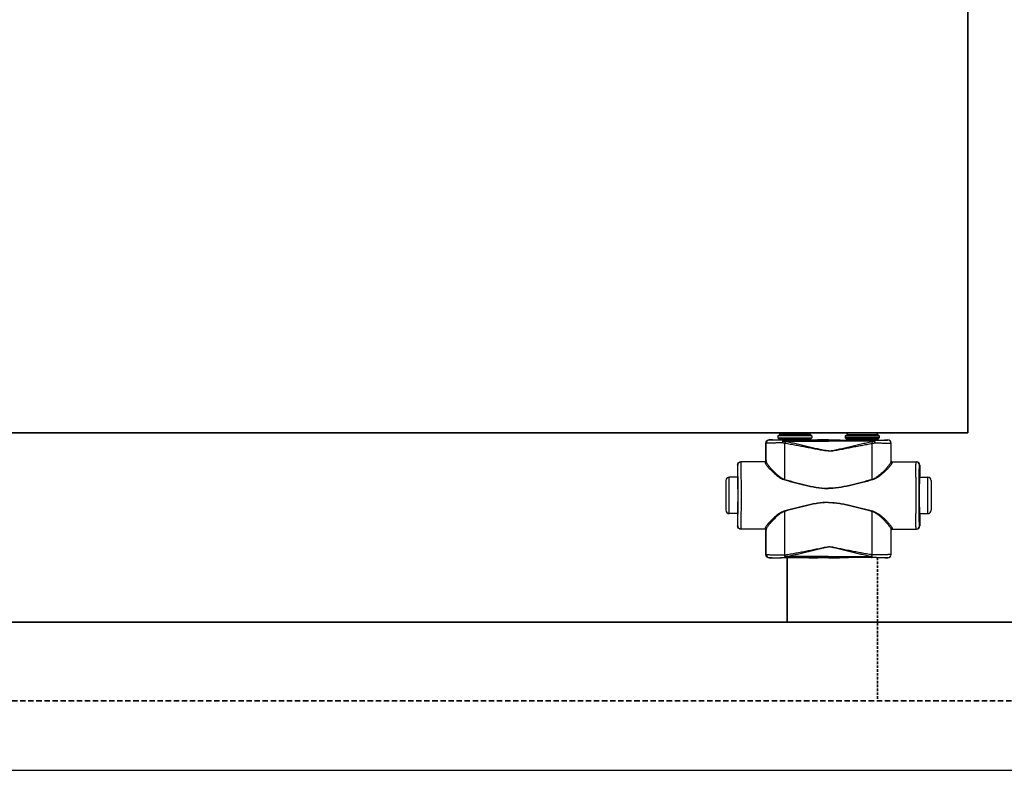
# Model space of a CAD drawing. Header units: millimetres. Extents: x 14365 to 105143, y -126377 to -22383.
# Tile 178 of 191: x 80740 to 81471, y -126377 to -125820. Entities that reach past the tile are written whole.
import ezdxf

# ---------------------------------------------------------------- set-up
doc = ezdxf.new("R2010")
doc.units = ezdxf.units.MM
doc.linetypes.add('VERDECKT', pattern=[9.525, 6.35, -3.175])
doc.linetypes.add('ČÁRKOVANÁ', pattern=[0.75, 0.5, -0.25])
for name, color, linetype, lineweight in [('UT_POTRUBI - PŘÍVOD', 1, 'Continuous', 35), ('UT_POTRUBI - ZPÁTEČKA', 5, 'ČÁRKOVANÁ', 35), ('UT_SCHÉMA_PŘÍVOD', 10, 'Continuous', 35), ('UT_SCHÉMA_ZPÁTEČKA', 172, 'VERDECKT', 35), ('UT_ZAŘÍZENÍ - OT', 3, 'Continuous', 35)]:
    doc.layers.add(name, color=color, linetype=linetype, lineweight=lineweight)

msp = doc.modelspace()

# ---------------------------------------------------------------- linework, layer by layer
at = {"color": 0, "linetype": 'Continuous'}
for p, q in [((81302.85, -126128.53), (81302.55, -126128.83)), ((81327.45, -126128.53), (81302.85, -126128.53)), ((81326.65, -126127.73), (81303.65, -126127.73)), ((81303.65, -126127.73), (81303.65, -126128.43)), ((81326.65, -126128.43), (81303.65, -126128.43)), ((81325.55, -126126.63), (81304.75, -126126.63)), ((81326.65, -126127.73), (81326.65, -126128.43)), ((81327.45, -126128.53), (81327.75, -126128.83)), ((81352.85, -126128.53), (81352.55, -126128.83)), ((81352.85, -126128.53), (81377.45, -126128.53)), ((81353.65, -126127.73), (81353.65, -126128.43)), ((81353.65, -126127.73), (81376.65, -126127.73)), ((81353.65, -126128.43), (81376.65, -126128.43)), ((81354.75, -126126.63), (81375.55, -126126.63)), ((81376.65, -126127.73), (81376.65, -126128.43)), ((81377.45, -126128.53), (81377.75, -126128.83)), ((81293.77, -126134.36), (81293.65, -126134.23)), ((81293.65, -126147.23), (81293.65, -126134.23)), ((81296.27, -126131.86), (81296.15, -126131.73)), ((81297.8, -126131.73), (81296.15, -126131.73)), ((81298.15, -126131.84), (81297.8, -126131.73)), ((81327.75, -126128.83), (81302.55, -126128.83)), ((81302.55, -126128.83), (81302.55, -126130.23)), ((81302.55, -126130.23), (81303.51, -126131.19)), ((81302.55, -126130.23), (81327.75, -126130.23)), ((81303.51, -126131.19), (81326.8, -126131.19)), ((81303.65, -126131.54), (81326.65, -126131.54)), ((81303.65, -126131.54), (81303.65, -126131.9)), ((81311.3, -126131.92), (81306.45, -126131.92)), ((81306.45, -126132.62), (81306.45, -126131.92)), ((81306.45, -126132.62), (81340.15, -126132.62)), ((81340.15, -126131.92), (81319.01, -126131.92)), ((81326.65, -126131.54), (81326.65, -126131.9)), ((81327.75, -126130.23), (81326.8, -126131.19)), ((81327.75, -126128.83), (81327.75, -126130.23)), ((81333.9, -126131.73), (81332.15, -126131.84)), ((81340.15, -126131.73), (81333.9, -126131.73)), ((81340.15, -126131.73), (81346.4, -126131.73)), ((81340.15, -126131.92), (81361.3, -126131.92)), ((81373.85, -126132.62), (81340.15, -126132.62)), ((81346.4, -126131.73), (81348.15, -126131.84)), ((81352.55, -126128.83), (81377.75, -126128.83)), ((81352.55, -126128.83), (81352.55, -126130.23)), ((81377.75, -126130.23), (81352.55, -126130.23)), ((81352.55, -126130.23), (81353.51, -126131.19)), ((81376.8, -126131.19), (81353.51, -126131.19)), ((81376.65, -126131.54), (81353.65, -126131.54)), ((81353.65, -126131.54), (81353.65, -126131.9)), ((81369.01, -126131.92), (81373.85, -126131.92)), ((81373.85, -126132.62), (81373.85, -126131.92)), ((81376.65, -126131.54), (81376.65, -126131.9)), ((81377.75, -126130.23), (81376.8, -126131.19)), ((81377.75, -126128.83), (81377.75, -126130.23)), ((81382.15, -126131.84), (81382.5, -126131.73)), ((81382.5, -126131.73), (81384.15, -126131.73)), ((81384.03, -126131.86), (81384.15, -126131.73)), ((81386.53, -126134.36), (81386.65, -126134.23)), ((81386.65, -126147.23), (81386.65, -126134.23)), ((81292.96, -126148.03), (81274.95, -126148.03)), ((81293.65, -126147.23), (81293.76, -126147.23)), ((81386.65, -126147.23), (81386.55, -126147.23)), ((81387.35, -126148.03), (81405.35, -126148.03)), ((81272.66, -126150.53), (81272.45, -126150.53)), ((81272.45, -126150.53), (81272.45, -126158.68)), ((81407.64, -126150.53), (81407.85, -126150.53)), ((81407.85, -126150.53), (81407.85, -126158.68)), ((81263.95, -126162.03), (81263.95, -126184.03)), ((81272.7, -126159.53), (81266.45, -126159.53)), ((81266.45, -126186.53), (81266.45, -126159.53)), ((81272.45, -126158.68), (81272.66, -126159.03)), ((81272.85, -126159.05), (81272.85, -126159.03)), ((81407.46, -126159.05), (81407.46, -126159.03)), ((81407.6, -126159.53), (81413.85, -126159.53)), ((81407.85, -126158.68), (81407.64, -126159.03)), ((81413.85, -126186.53), (81413.85, -126159.53)), ((81416.35, -126162.03), (81416.35, -126184.03)), ((81272.7, -126186.53), (81266.45, -126186.53)), ((81272.66, -126187.03), (81272.45, -126187.38)), ((81272.85, -126187.03), (81272.85, -126187.02)), ((81407.46, -126187.03), (81407.46, -126187.02)), ((81407.6, -126186.53), (81413.85, -126186.53)), ((81407.64, -126187.03), (81407.85, -126187.38)), ((81272.45, -126187.38), (81272.45, -126195.53)), ((81407.85, -126187.38), (81407.85, -126195.53)), ((81272.45, -126195.53), (81272.66, -126195.53)), ((81292.96, -126198.03), (81274.95, -126198.03)), ((81293.76, -126198.83), (81293.65, -126198.83)), ((81293.65, -126216.93), (81293.65, -126198.83)), ((81386.55, -126198.83), (81386.65, -126198.83)), ((81386.65, -126216.93), (81386.65, -126198.83)), ((81387.35, -126198.03), (81405.35, -126198.03)), ((81407.85, -126195.53), (81407.64, -126195.53)), ((81293.65, -126216.93), (81293.77, -126216.82)), ((81296.15, -126219.43), (81296.27, -126219.32)), ((81297.8, -126219.43), (81296.15, -126219.43)), ((81298.15, -126219.33), (81297.8, -126219.43)), ((81307.69, -126217.19), (81307.87, -126217.19)), ((81308.02, -126219.24), (81308.2, -126219.24)), ((81340.15, -126218.5), (81308.2, -126218.5)), ((81308.2, -126219.24), (81308.2, -126218.5)), ((81308.2, -126219.24), (81309.46, -126219.24)), ((81320.85, -126219.24), (81340.15, -126219.24)), ((81333.9, -126219.43), (81332.15, -126219.33)), ((81340.15, -126219.43), (81333.9, -126219.43)), ((81340.15, -126218.5), (81372.11, -126218.5)), ((81359.46, -126219.24), (81340.15, -126219.24)), ((81340.15, -126219.43), (81346.4, -126219.43)), ((81346.4, -126219.43), (81348.15, -126219.33)), ((81372.11, -126219.24), (81370.85, -126219.24)), ((81372.11, -126219.24), (81372.11, -126218.5)), ((81372.28, -126219.24), (81372.11, -126219.24)), ((81372.61, -126217.19), (81372.43, -126217.19)), ((81382.15, -126219.33), (81382.5, -126219.43)), ((81382.5, -126219.43), (81384.15, -126219.43)), ((81384.15, -126219.43), (81384.03, -126219.32)), ((81386.65, -126216.93), (81386.53, -126216.82))]:
    msp.add_line(p, q, dxfattribs=at)
at = {"ltscale": 8}
msp.add_line((31841.29, -126377.19), (105085.12, -126377.19), dxfattribs=at)
at = {"color": 0, "linetype": 'Continuous'}
for centre, radius, start, end in [((81304.75, -126127.73), 1.1, 90, 180), ((81304.75, -126128.43), 1.1, 180, 185.21872), ((81325.55, -126127.73), 1.1, 0, 90), ((81325.55, -126128.43), 1.1, 354.78128, 0), ((81354.75, -126127.73), 1.1, 90, 180), ((81354.75, -126128.43), 1.1, 180, 185.21872), ((81375.55, -126127.73), 1.1, 0, 90), ((81375.55, -126128.43), 1.1, 354.78128, 0), ((81296.27, -126134.36), 2.5, 90.00246, 179.99754), ((81303.15, -126131.54), 0.5, 0, 45), ((81327.15, -126131.54), 0.5, 135, 180), ((81353.15, -126131.54), 0.5, 0, 45), ((81377.15, -126131.54), 0.5, 135, 180), ((81384.03, -126134.36), 2.5, 0.00246, 89.99754), ((81275.16, -126150.53), 2.5, 90.00225, 180.00111), ((81292.96, -126147.23), 0.8, 270.0036, 359.99724), ((81387.35, -126147.23), 0.8, 180.00276, 269.9964), ((81405.14, -126150.53), 2.5, 359.99889, 89.99775), ((81266.45, -126162.03), 2.5, 90, 180), ((78832.99, -126173.03), 2442.41, 359.68325, 0.31675), ((83847.31, -126173.03), 2442.41, 179.68325, 180.31675), ((81413.85, -126162.03), 2.5, 0, 90), ((81266.45, -126184.03), 2.5, 180, 270), ((81413.85, -126184.03), 2.5, 270, 0), ((81275.16, -126195.53), 2.5, 179.99889, 269.99775), ((81292.96, -126198.83), 0.8, 0.00276, 89.9964), ((81387.35, -126198.83), 0.8, 90.0036, 179.99724), ((81405.14, -126195.53), 2.5, 270.00225, 0.00111), ((81296.27, -126216.82), 2.5, 180.00246, 269.99754), ((81384.03, -126216.82), 2.5, 270.00246, 359.99754)]:
    msp.add_arc(centre, radius, start, end, dxfattribs=at)
at = {"color": 0, "linetype": 'Continuous', "extrusion": (0, 0, -1)}
for centre, major_axis, ratio, start_param, end_param in [((81296.15, -126134.23), (-1.77, 1.77), 0.999973, -0.785384, 0.785384), ((81315.15, -126131.84), (-17, 0), 0.005236, 4.941076, 6.283185), ((81315.15, -126131.84), (-17, 0), 0.005236, 3.141593, 4.483702), ((81274.95, -126150.53), (-2.5, 0), 0.999945, 0, 1.570796), ((81292.85, -126147.23), (-0.8, 0), 0.999986, -3.141593, -1.659157), ((81272.66, -126173.03), (0, 14), 0.010472, 0, 3.141593), ((81274.95, -126195.53), (-2.5, 0), 0.999945, -1.570796, 0), ((81292.85, -126198.83), (0.8, 0), 0.999986, -1.395381, 0), ((81296.15, -126216.93), (1.77, 1.77), 0.999973, -3.926977, -2.356208), ((81315.15, -126219.33), (-17, 0), 0.005236, 0, 1.229157), ((81315.15, -126219.33), (-17, 0), 0.005236, 1.912436, 3.141593)]:
    msp.add_ellipse(centre, major_axis=major_axis, ratio=ratio, start_param=start_param, end_param=end_param, dxfattribs=at)
at = {"color": 0, "linetype": 'Continuous'}
for centre, major_axis, ratio, start_param, end_param in [((81365.15, -126131.84), (17, 0), 0.005236, 3.141593, 4.483702), ((81365.15, -126131.84), (17, 0), 0.005236, 4.941076, 6.283185), ((81384.15, -126134.23), (1.77, 1.77), 0.999973, -0.785384, 0.785384), ((81387.45, -126147.23), (0.8, 0), 0.999986, -3.141593, -1.659157), ((81405.35, -126150.53), (2.5, 0), 0.999945, 0, 1.570796), ((81407.64, -126173.03), (0, 14), 0.010472, 0, 3.141593), ((81387.45, -126198.83), (-0.8, 0), 0.999986, -1.395381, 0), ((81405.35, -126195.53), (2.5, 0), 0.999945, -1.570796, 0), ((81365.15, -126219.33), (17, 0), 0.005236, 1.912436, 3.141593), ((81365.15, -126219.33), (17, 0), 0.005236, 0, 1.229157), ((81384.15, -126216.93), (-1.77, 1.77), 0.999973, -3.926977, -2.356208)]:
    msp.add_ellipse(centre, major_axis=major_axis, ratio=ratio, start_param=start_param, end_param=end_param, dxfattribs=at)
for points, knots in [([(81305.83, -126134.04), (81305, -126134.05), (81303.39, -126134.06), (81301.43, -126134.08), (81299.96, -126134.1), (81298.96, -126134.11), (81298.03, -126134.13), (81297.18, -126134.15), (81296.42, -126134.17), (81295.74, -126134.2), (81295.17, -126134.22), (81294.75, -126134.24), (81294.46, -126134.26), (81294.28, -126134.27), (81294.13, -126134.29), (81294.01, -126134.3), (81293.91, -126134.31), (81293.84, -126134.32), (81293.8, -126134.34), (81293.78, -126134.35), (81293.77, -126134.36)], [0, 0, 0, 0, 0.207034, 0.39928, 0.488214, 0.57154, 0.648707, 0.71921, 0.782588, 0.838437, 0.886403, 0.926186, 0.942933, 0.957549, 0.970012, 0.98031, 0.988432, 0.994377, 0.998178, 1, 1, 1, 1]), ([(81293.78, -126147.77), (81293.78, -126146.65), (81293.78, -126142.18), (81293.78, -126137.71), (81293.77, -126134.36)], [0, 0, 0, 0, 0.250733, 1, 1, 1, 1]), ([(81306.45, -126131.92), (81305.75, -126131.92), (81304.39, -126131.92), (81302.73, -126131.92), (81301.49, -126131.91), (81300.64, -126131.91), (81299.86, -126131.9), (81299.14, -126131.9), (81298.5, -126131.89), (81297.93, -126131.89), (81297.45, -126131.88), (81297.09, -126131.88), (81296.85, -126131.88), (81296.7, -126131.87), (81296.58, -126131.87), (81296.47, -126131.87), (81296.4, -126131.87), (81296.35, -126131.86), (81296.33, -126131.86), (81296.31, -126131.86), (81296.29, -126131.86), (81296.28, -126131.86), (81296.27, -126131.86), (81296.27, -126131.86)], [0, 0, 0, 0, 0.207653, 0.400343, 0.489423, 0.572844, 0.650059, 0.720565, 0.783909, 0.839692, 0.887568, 0.927242, 0.943927, 0.958477, 0.970869, 0.981088, 0.989117, 0.992306, 0.994945, 0.997032, 0.998568, 0.999554, 1, 1, 1, 1]), ([(81306.45, -126131.92), (81306.36, -126131.93), (81306.26, -126132.04), (81306.18, -126132.17), (81306.11, -126132.32), (81306.04, -126132.55), (81305.96, -126132.86), (81305.9, -126133.22), (81305.86, -126133.62), (81305.84, -126133.9), (81305.83, -126134.04)], [0, 0, 0, 0, 0.117156, 0.161001, 0.211236, 0.330442, 0.472834, 0.634922, 0.812344, 1, 1, 1, 1]), ([(81306.45, -126132.62), (81306.33, -126132.83), (81306.1, -126133.29), (81305.92, -126133.78), (81305.83, -126134.04)], [0, 0, 0, 0, 0.464895, 1, 1, 1, 1]), ([(81307.7, -126134.4), (81307.54, -126134.38), (81306.91, -126134.29), (81306.29, -126134.15), (81305.83, -126134.04)], [0, 0, 0, 0, 0.252579, 1, 1, 1, 1]), ([(81308.02, -126133.07), (81307.89, -126133.04), (81307.36, -126132.92), (81306.83, -126132.76), (81306.45, -126132.62)], [0, 0, 0, 0, 0.253704, 1, 1, 1, 1]), ([(81308.02, -126133.07), (81307.96, -126133.27), (81307.84, -126133.71), (81307.74, -126134.16), (81307.7, -126134.4)], [0, 0, 0, 0, 0.464569, 1, 1, 1, 1]), ([(81340.15, -126140.04), (81340.15, -126140.04), (81339.46, -126140.04), (81338.08, -126139.96), (81336.03, -126139.68), (81333.99, -126139.33), (81331.28, -126138.83), (81327.91, -126138.16), (81323.86, -126137.37), (81319.82, -126136.58), (81315.78, -126135.82), (81311.74, -126135.09), (81309.05, -126134.63), (81307.7, -126134.4)], [0.5000015, 0.5000015, 0.5000015, 0.5000015, 0.500002, 0.5313979, 0.5627848, 0.5941575, 0.6255147, 0.6881766, 0.7507583, 0.8132458, 0.8756245, 0.9378805, 1, 1, 1, 1]), ([(81307.71, -126161.18), (81307.71, -126158.94), (81307.71, -126150.01), (81307.7, -126141.09), (81307.7, -126134.4)], [0, 0, 0, 0, 0.250952, 1, 1, 1, 1]), ([(81340.15, -126139.86), (81340.15, -126139.86), (81339.81, -126139.86), (81339.12, -126139.84), (81337.74, -126139.7), (81336.04, -126139.42), (81334.02, -126139), (81332.01, -126138.54), (81330, -126138.07), (81327.33, -126137.43), (81323.99, -126136.63), (81320, -126135.69), (81316, -126134.77), (81312.01, -126133.89), (81309.35, -126133.34), (81308.02, -126133.07)], [0.499995, 0.499995, 0.499995, 0.499995, 0.4999958, 0.5157333, 0.5314718, 0.5629204, 0.5943483, 0.6257534, 0.6571339, 0.6884877, 0.7511054, 0.813586, 0.8759088, 0.9380534, 1, 1, 1, 1]), ([(81319.01, -126131.92), (81318.37, -126131.93), (81317.08, -126131.95), (81315.15, -126131.97), (81313.22, -126131.95), (81311.94, -126131.93), (81311.3, -126131.92)], [0, 0, 0, 0, 0.248355, 0.5, 0.751645, 1, 1, 1, 1]), ([(81340.15, -126139.86), (81340.15, -126139.86), (81340.5, -126139.86), (81341.19, -126139.84), (81342.56, -126139.7), (81344.26, -126139.42), (81346.28, -126139), (81348.3, -126138.54), (81350.3, -126138.07), (81352.98, -126137.43), (81356.31, -126136.63), (81360.31, -126135.69), (81364.3, -126134.77), (81368.29, -126133.89), (81370.95, -126133.34), (81372.28, -126133.07)], [0.499995, 0.499995, 0.499995, 0.499995, 0.4999958, 0.5157333, 0.5314718, 0.5629204, 0.5943483, 0.6257534, 0.6571339, 0.6884877, 0.7511054, 0.813586, 0.8759088, 0.9380534, 1, 1, 1, 1]), ([(81340.15, -126140.04), (81340.15, -126140.04), (81340.84, -126140.04), (81342.22, -126139.96), (81344.27, -126139.68), (81346.31, -126139.33), (81349.02, -126138.83), (81352.4, -126138.16), (81356.44, -126137.37), (81360.49, -126136.58), (81364.53, -126135.82), (81368.56, -126135.09), (81371.26, -126134.63), (81372.6, -126134.4)], [0.5000015, 0.5000015, 0.5000015, 0.5000015, 0.500002, 0.5313979, 0.5627848, 0.5941575, 0.6255147, 0.6881766, 0.7507583, 0.8132458, 0.8756245, 0.9378805, 1, 1, 1, 1]), ([(81361.3, -126131.92), (81361.94, -126131.93), (81363.22, -126131.95), (81365.15, -126131.97), (81367.08, -126131.95), (81368.37, -126131.93), (81369.01, -126131.92)], [0, 0, 0, 0, 0.248355, 0.5, 0.751645, 1, 1, 1, 1]), ([(81372.28, -126133.07), (81372.42, -126133.04), (81372.95, -126132.92), (81373.47, -126132.76), (81373.85, -126132.62)], [0, 0, 0, 0, 0.253704, 1, 1, 1, 1]), ([(81372.28, -126133.07), (81372.34, -126133.27), (81372.46, -126133.71), (81372.56, -126134.16), (81372.6, -126134.4)], [0, 0, 0, 0, 0.464569, 1, 1, 1, 1]), ([(81372.59, -126161.18), (81372.59, -126158.94), (81372.59, -126150.01), (81372.6, -126141.09), (81372.6, -126134.4)], [0, 0, 0, 0, 0.250952, 1, 1, 1, 1]), ([(81372.6, -126134.4), (81372.76, -126134.38), (81373.39, -126134.29), (81374.01, -126134.15), (81374.47, -126134.04)], [0, 0, 0, 0, 0.252579, 1, 1, 1, 1]), ([(81373.85, -126131.92), (81374.56, -126131.92), (81375.92, -126131.92), (81377.58, -126131.92), (81378.81, -126131.91), (81379.66, -126131.91), (81380.45, -126131.9), (81381.16, -126131.9), (81381.81, -126131.89), (81382.37, -126131.89), (81382.86, -126131.88), (81383.21, -126131.88), (81383.45, -126131.88), (81383.6, -126131.87), (81383.73, -126131.87), (81383.83, -126131.87), (81383.9, -126131.87), (81383.95, -126131.86), (81383.98, -126131.86), (81384, -126131.86), (81384.01, -126131.86), (81384.02, -126131.86), (81384.03, -126131.86), (81384.03, -126131.86)], [0, 0, 0, 0, 0.207653, 0.400343, 0.489423, 0.572844, 0.650059, 0.720565, 0.783909, 0.839692, 0.887568, 0.927242, 0.943927, 0.958477, 0.970869, 0.981088, 0.989117, 0.992306, 0.994945, 0.997032, 0.998568, 0.999554, 1, 1, 1, 1]), ([(81373.85, -126131.92), (81373.94, -126131.93), (81374.04, -126132.04), (81374.12, -126132.17), (81374.19, -126132.32), (81374.27, -126132.55), (81374.34, -126132.86), (81374.4, -126133.22), (81374.45, -126133.62), (81374.46, -126133.9), (81374.47, -126134.04)], [0, 0, 0, 0, 0.117156, 0.161001, 0.211236, 0.330442, 0.472834, 0.634922, 0.812344, 1, 1, 1, 1]), ([(81373.85, -126132.62), (81373.98, -126132.83), (81374.21, -126133.29), (81374.38, -126133.78), (81374.47, -126134.04)], [0, 0, 0, 0, 0.464895, 1, 1, 1, 1]), ([(81374.47, -126134.04), (81375.3, -126134.05), (81376.91, -126134.06), (81378.87, -126134.08), (81380.34, -126134.1), (81381.34, -126134.11), (81382.27, -126134.13), (81383.12, -126134.15), (81383.89, -126134.17), (81384.56, -126134.2), (81385.14, -126134.22), (81385.56, -126134.24), (81385.84, -126134.26), (81386.02, -126134.27), (81386.17, -126134.29), (81386.29, -126134.3), (81386.39, -126134.31), (81386.46, -126134.32), (81386.5, -126134.34), (81386.53, -126134.35), (81386.53, -126134.36)], [0, 0, 0, 0, 0.207034, 0.39928, 0.488214, 0.57154, 0.648707, 0.71921, 0.782588, 0.838437, 0.886403, 0.926186, 0.942933, 0.957549, 0.970012, 0.98031, 0.988432, 0.994377, 0.998178, 1, 1, 1, 1]), ([(81386.52, -126147.77), (81386.52, -126146.65), (81386.52, -126142.18), (81386.53, -126137.71), (81386.53, -126134.36)], [0, 0, 0, 0, 0.250733, 1, 1, 1, 1]), ([(81275.36, -126159.53), (81275.35, -126158.69), (81275.34, -126157.1), (81275.33, -126155.16), (81275.31, -126153.74), (81275.3, -126152.79), (81275.29, -126151.91), (81275.27, -126151.12), (81275.26, -126150.42), (81275.25, -126149.8), (81275.23, -126149.28), (81275.22, -126148.89), (81275.21, -126148.64), (81275.21, -126148.48), (81275.2, -126148.35), (81275.19, -126148.24), (81275.18, -126148.15), (81275.18, -126148.09), (81275.17, -126148.05), (81275.17, -126148.04), (81275.16, -126148.03), (81275.16, -126148.03)], [0, 0, 0, 0, 0.218984, 0.416191, 0.505653, 0.588551, 0.664564, 0.733396, 0.794781, 0.848478, 0.894279, 0.932006, 0.947796, 0.961515, 0.973152, 0.982695, 0.990138, 0.995479, 0.998726, 0.999584, 1, 1, 1, 1]), ([(81292.96, -126148.03), (81292.96, -126148.03), (81292.96, -126148.04), (81292.96, -126148.04), (81292.96, -126148.05), (81292.96, -126148.07), (81292.97, -126148.11), (81292.97, -126148.17), (81292.97, -126148.24), (81292.98, -126148.33), (81292.98, -126148.44), (81292.98, -126148.51), (81292.98, -126148.55)], [0, 0, 0, 0, 0.005122, 0.017304, 0.037118, 0.064661, 0.143035, 0.252499, 0.393016, 0.564526, 0.766907, 1, 1, 1, 1]), ([(81293.78, -126147.77), (81293.78, -126147.87), (81293.74, -126148.08), (81293.56, -126148.34), (81293.3, -126148.51), (81293.09, -126148.55), (81292.98, -126148.55)], [0, 0, 0, 0, 0.247572, 0.496581, 0.747591, 1, 1, 1, 1]), ([(81292.98, -126148.55), (81292.99, -126148.62), (81293.01, -126148.76), (81293.08, -126148.98), (81293.19, -126149.23), (81293.4, -126149.61), (81293.76, -126150.16), (81294.29, -126150.86), (81294.93, -126151.65), (81295.96, -126152.83), (81297.47, -126154.41), (81299.51, -126156.38), (81301.42, -126158.02), (81303.12, -126159.28), (81304.97, -126160.49), (81306.52, -126161.22), (81307.61, -126161.51)], [0, 0, 0, 0, 0.009694, 0.02127, 0.034861, 0.050494, 0.087694, 0.13227, 0.183417, 0.240322, 0.368483, 0.511765, 0.666448, 0.747227, 0.829948, 1, 1, 1, 1]), ([(81293.76, -126147.23), (81293.76, -126147.23), (81293.76, -126147.24), (81293.76, -126147.24), (81293.76, -126147.25), (81293.76, -126147.28), (81293.77, -126147.31), (81293.77, -126147.37), (81293.77, -126147.45), (81293.78, -126147.54), (81293.78, -126147.65), (81293.78, -126147.73), (81293.78, -126147.77)], [0, 0, 0, 0, 0.005057, 0.017214, 0.037015, 0.06455, 0.142921, 0.252392, 0.392925, 0.564459, 0.766871, 1, 1, 1, 1]), ([(81293.78, -126147.77), (81293.79, -126147.84), (81293.81, -126147.98), (81293.87, -126148.21), (81293.98, -126148.47), (81294.18, -126148.88), (81294.51, -126149.44), (81295.01, -126150.17), (81295.62, -126150.97), (81296.59, -126152.19), (81298.01, -126153.81), (81299.94, -126155.83), (81301.75, -126157.52), (81303.37, -126158.84), (81305.15, -126160.1), (81306.65, -126160.87), (81307.71, -126161.18)], [0, 0, 0, 0, 0.010286, 0.022433, 0.036551, 0.052653, 0.090607, 0.135698, 0.187142, 0.244158, 0.372094, 0.514728, 0.6685, 0.748767, 0.830965, 1, 1, 1, 1]), ([(81386.52, -126147.77), (81386.52, -126147.84), (81386.5, -126147.98), (81386.43, -126148.21), (81386.33, -126148.47), (81386.13, -126148.88), (81385.79, -126149.44), (81385.29, -126150.17), (81384.68, -126150.97), (81383.71, -126152.19), (81382.29, -126153.81), (81380.36, -126155.83), (81378.55, -126157.52), (81376.93, -126158.84), (81375.15, -126160.1), (81373.66, -126160.87), (81372.59, -126161.18)], [0, 0, 0, 0, 0.010286, 0.022433, 0.036551, 0.052653, 0.090607, 0.135698, 0.187142, 0.244158, 0.372094, 0.514728, 0.6685, 0.748767, 0.830965, 1, 1, 1, 1]), ([(81387.32, -126148.55), (81387.32, -126148.62), (81387.3, -126148.76), (81387.22, -126148.98), (81387.11, -126149.23), (81386.9, -126149.61), (81386.55, -126150.16), (81386.02, -126150.86), (81385.37, -126151.65), (81384.34, -126152.83), (81382.84, -126154.41), (81380.8, -126156.38), (81378.88, -126158.02), (81377.19, -126159.28), (81375.33, -126160.49), (81373.78, -126161.22), (81372.69, -126161.51)], [0, 0, 0, 0, 0.009694, 0.02127, 0.034861, 0.050494, 0.087694, 0.13227, 0.183417, 0.240322, 0.368483, 0.511765, 0.666448, 0.747227, 0.829948, 1, 1, 1, 1]), ([(81386.55, -126147.23), (81386.55, -126147.23), (81386.54, -126147.24), (81386.54, -126147.24), (81386.54, -126147.25), (81386.54, -126147.28), (81386.54, -126147.31), (81386.53, -126147.37), (81386.53, -126147.45), (81386.53, -126147.54), (81386.52, -126147.65), (81386.52, -126147.73), (81386.52, -126147.77)], [0, 0, 0, 0, 0.005057, 0.017214, 0.037015, 0.06455, 0.142921, 0.252392, 0.392925, 0.564459, 0.766871, 1, 1, 1, 1]), ([(81386.52, -126147.77), (81386.52, -126147.87), (81386.56, -126148.08), (81386.74, -126148.34), (81387.01, -126148.51), (81387.22, -126148.55), (81387.32, -126148.55)], [0, 0, 0, 0, 0.247572, 0.496581, 0.747591, 1, 1, 1, 1]), ([(81387.35, -126148.03), (81387.35, -126148.03), (81387.34, -126148.04), (81387.34, -126148.04), (81387.34, -126148.05), (81387.34, -126148.07), (81387.34, -126148.11), (81387.33, -126148.17), (81387.33, -126148.24), (81387.33, -126148.33), (81387.32, -126148.44), (81387.32, -126148.51), (81387.32, -126148.55)], [0, 0, 0, 0, 0.005122, 0.017304, 0.037118, 0.064661, 0.143035, 0.252499, 0.393016, 0.564526, 0.766907, 1, 1, 1, 1]), ([(81404.94, -126159.53), (81404.95, -126158.69), (81404.96, -126157.1), (81404.98, -126155.16), (81404.99, -126153.74), (81405, -126152.79), (81405.02, -126151.91), (81405.03, -126151.12), (81405.04, -126150.42), (81405.05, -126149.8), (81405.07, -126149.28), (81405.08, -126148.89), (81405.09, -126148.64), (81405.1, -126148.48), (81405.1, -126148.35), (81405.11, -126148.24), (81405.12, -126148.15), (81405.13, -126148.09), (81405.13, -126148.05), (81405.14, -126148.04), (81405.14, -126148.03), (81405.14, -126148.03)], [0, 0, 0, 0, 0.218984, 0.416191, 0.505653, 0.588551, 0.664564, 0.733396, 0.794781, 0.848478, 0.894279, 0.932006, 0.947796, 0.961515, 0.973152, 0.982695, 0.990138, 0.995479, 0.998726, 0.999584, 1, 1, 1, 1]), ([(81272.85, -126159.03), (81272.84, -126158.4), (81272.83, -126157.21), (81272.81, -126155.77), (81272.8, -126154.72), (81272.79, -126154.01), (81272.78, -126153.37), (81272.76, -126152.79), (81272.75, -126152.27), (81272.74, -126151.82), (81272.73, -126151.44), (81272.72, -126151.16), (81272.71, -126150.97), (81272.7, -126150.86), (81272.69, -126150.76), (81272.69, -126150.68), (81272.68, -126150.62), (81272.68, -126150.57), (81272.67, -126150.55), (81272.66, -126150.53), (81272.66, -126150.53)], [0, 0, 0, 0, 0.221931, 0.420259, 0.509783, 0.592499, 0.668149, 0.736495, 0.797321, 0.850436, 0.895675, 0.932895, 0.948462, 0.961984, 0.973451, 0.982856, 0.990196, 0.99547, 0.998697, 1, 1, 1, 1]), ([(81407.46, -126159.03), (81407.46, -126158.4), (81407.47, -126157.21), (81407.49, -126155.77), (81407.5, -126154.72), (81407.52, -126154.01), (81407.53, -126153.37), (81407.54, -126152.79), (81407.55, -126152.27), (81407.56, -126151.82), (81407.58, -126151.44), (81407.59, -126151.16), (81407.6, -126150.97), (81407.6, -126150.86), (81407.61, -126150.76), (81407.61, -126150.68), (81407.62, -126150.62), (81407.63, -126150.57), (81407.63, -126150.55), (81407.64, -126150.53), (81407.64, -126150.53)], [0, 0, 0, 0, 0.221931, 0.420259, 0.509783, 0.592499, 0.668149, 0.736495, 0.797321, 0.850436, 0.895675, 0.932895, 0.948462, 0.961984, 0.973451, 0.982856, 0.990196, 0.99547, 0.998697, 1, 1, 1, 1]), ([(81272.85, -126187.02), (81272.86, -126184.83), (81272.89, -126180.17), (81272.9, -126173.03), (81272.89, -126165.9), (81272.86, -126161.24), (81272.85, -126159.05)], [0, 0, 0, 0, 0.235226, 0.499987, 0.764754, 1, 1, 1, 1]), ([(81307.71, -126161.18), (81307.71, -126161.21), (81307.67, -126161.32), (81307.64, -126161.43), (81307.61, -126161.51)], [0, 0, 0, 0, 0.258378, 1, 1, 1, 1]), ([(81307.61, -126161.51), (81310.27, -126162.23), (81314.28, -126163.3), (81319.63, -126164.67), (81323.67, -126165.64), (81327.74, -126166.52), (81331.84, -126167.25), (81335.29, -126167.66), (81338.07, -126167.84), (81339.46, -126167.87), (81340.15, -126167.87), (81340.15, -126167.87)], [0, 0, 0, 0, 0.1245061, 0.1869228, 0.2494269, 0.3120016, 0.3746311, 0.4372993, 0.4686472, 0.4999998, 0.5, 0.5, 0.5, 0.5]), ([(81307.71, -126161.18), (81310.37, -126161.92), (81314.35, -126163.02), (81319.69, -126164.43), (81323.71, -126165.43), (81327.77, -126166.33), (81331.86, -126167.08), (81335.3, -126167.51), (81338.07, -126167.69), (81339.46, -126167.72), (81340.15, -126167.72), (81340.15, -126167.72)], [0, 0, 0, 0, 0.1244767, 0.1868883, 0.2493924, 0.3119715, 0.3746087, 0.437287, 0.4686409, 0.4999998, 0.5, 0.5, 0.5, 0.5]), ([(81372.59, -126161.18), (81369.94, -126161.92), (81365.95, -126163.02), (81360.62, -126164.43), (81356.59, -126165.43), (81352.54, -126166.33), (81348.45, -126167.08), (81345, -126167.51), (81342.23, -126167.69), (81340.85, -126167.72), (81340.15, -126167.72), (81340.15, -126167.72)], [0, 0, 0, 0, 0.1244767, 0.1868883, 0.2493924, 0.3119715, 0.3746087, 0.437287, 0.4686409, 0.4999998, 0.5, 0.5, 0.5, 0.5]), ([(81372.69, -126161.51), (81370.03, -126162.23), (81366.03, -126163.3), (81360.67, -126164.67), (81356.63, -126165.64), (81352.56, -126166.52), (81348.46, -126167.25), (81345.01, -126167.66), (81342.24, -126167.84), (81340.85, -126167.87), (81340.15, -126167.87), (81340.15, -126167.87)], [0, 0, 0, 0, 0.1245061, 0.1869228, 0.2494269, 0.3120016, 0.3746311, 0.4372993, 0.4686472, 0.4999998, 0.5, 0.5, 0.5, 0.5]), ([(81372.59, -126161.18), (81372.6, -126161.21), (81372.63, -126161.32), (81372.67, -126161.43), (81372.69, -126161.51)], [0, 0, 0, 0, 0.258378, 1, 1, 1, 1]), ([(81407.46, -126187.02), (81407.44, -126184.83), (81407.41, -126180.17), (81407.4, -126173.03), (81407.41, -126165.9), (81407.44, -126161.24), (81407.46, -126159.05)], [0, 0, 0, 0, 0.235226, 0.499987, 0.764754, 1, 1, 1, 1]), ([(81340.15, -126178.2), (81338.76, -126178.2), (81335.98, -126178.32), (81331.84, -126178.82), (81327.74, -126179.55), (81323.67, -126180.42), (81319.63, -126181.4), (81314.28, -126182.77), (81310.27, -126183.84), (81307.61, -126184.56)], [0.5, 0.5, 0.5, 0.5, 0.5626889, 0.6253582, 0.6879892, 0.7505657, 0.8130716, 0.8754902, 1, 1, 1, 1]), ([(81340.15, -126178.35), (81338.76, -126178.35), (81335.99, -126178.47), (81331.86, -126178.99), (81327.77, -126179.74), (81323.71, -126180.64), (81319.69, -126181.64), (81314.35, -126183.05), (81310.37, -126184.15), (81307.71, -126184.89)], [0.5, 0.5, 0.5, 0.5, 0.5627005, 0.6253799, 0.6880187, 0.7505997, 0.8131057, 0.8755193, 1, 1, 1, 1]), ([(81340.15, -126178.2), (81341.54, -126178.2), (81344.32, -126178.32), (81348.46, -126178.82), (81352.56, -126179.55), (81356.63, -126180.42), (81360.67, -126181.4), (81366.03, -126182.77), (81370.03, -126183.84), (81372.69, -126184.56)], [0.5, 0.5, 0.5, 0.5, 0.5626889, 0.6253582, 0.6879892, 0.7505657, 0.8130716, 0.8754902, 1, 1, 1, 1]), ([(81340.15, -126178.35), (81341.54, -126178.35), (81344.31, -126178.47), (81348.44, -126178.99), (81352.54, -126179.74), (81356.59, -126180.64), (81360.62, -126181.64), (81365.95, -126183.05), (81369.94, -126184.15), (81372.59, -126184.89)], [0.5, 0.5, 0.5, 0.5, 0.5627005, 0.6253799, 0.6880187, 0.7505997, 0.8131057, 0.8755193, 1, 1, 1, 1]), ([(81272.66, -126195.53), (81272.66, -126195.53), (81272.67, -126195.52), (81272.68, -126195.49), (81272.68, -126195.45), (81272.69, -126195.39), (81272.69, -126195.31), (81272.7, -126195.21), (81272.71, -126195.09), (81272.72, -126194.91), (81272.73, -126194.63), (81272.74, -126194.24), (81272.75, -126193.79), (81272.76, -126193.28), (81272.78, -126192.7), (81272.79, -126192.05), (81272.8, -126191.35), (81272.81, -126190.3), (81272.83, -126188.85), (81272.84, -126187.66), (81272.85, -126187.03)], [0, 0, 0, 0, 0.001303, 0.00453, 0.009804, 0.017144, 0.026549, 0.038016, 0.051538, 0.067105, 0.104325, 0.149564, 0.202679, 0.263505, 0.331851, 0.407501, 0.490217, 0.579741, 0.778069, 1, 1, 1, 1]), ([(81275.16, -126198.03), (81275.16, -126198.03), (81275.17, -126198.03), (81275.17, -126198.01), (81275.18, -126197.98), (81275.18, -126197.92), (81275.19, -126197.83), (81275.2, -126197.72), (81275.21, -126197.59), (81275.21, -126197.43), (81275.22, -126197.17), (81275.23, -126196.79), (81275.25, -126196.27), (81275.26, -126195.65), (81275.27, -126194.94), (81275.29, -126194.15), (81275.3, -126193.28), (81275.31, -126192.33), (81275.33, -126190.91), (81275.34, -126188.97), (81275.35, -126187.38), (81275.36, -126186.54)], [0, 0, 0, 0, 0.000416, 0.001274, 0.004521, 0.009862, 0.017305, 0.026849, 0.038485, 0.052204, 0.067994, 0.105721, 0.151522, 0.205219, 0.266604, 0.335437, 0.411449, 0.494347, 0.58381, 0.781016, 1, 1, 1, 1]), ([(81307.61, -126184.56), (81306.52, -126184.85), (81304.97, -126185.58), (81303.12, -126186.79), (81301.42, -126188.05), (81299.51, -126189.69), (81297.47, -126191.65), (81295.96, -126193.24), (81294.93, -126194.42), (81294.29, -126195.2), (81293.76, -126195.91), (81293.4, -126196.45), (81293.19, -126196.84), (81293.08, -126197.09), (81293.01, -126197.31), (81292.99, -126197.45), (81292.98, -126197.51)], [0, 0, 0, 0, 0.170052, 0.252774, 0.333553, 0.488235, 0.631517, 0.759678, 0.816583, 0.86773, 0.912306, 0.949506, 0.965139, 0.978731, 0.990306, 1, 1, 1, 1]), ([(81307.71, -126184.89), (81306.65, -126185.2), (81305.15, -126185.97), (81303.37, -126187.23), (81301.75, -126188.54), (81299.94, -126190.24), (81298.01, -126192.25), (81296.59, -126193.88), (81295.62, -126195.09), (81295.01, -126195.9), (81294.51, -126196.63), (81294.18, -126197.19), (81293.98, -126197.59), (81293.87, -126197.85), (81293.81, -126198.08), (81293.79, -126198.23), (81293.78, -126198.3)], [0, 0, 0, 0, 0.169036, 0.251233, 0.3315, 0.485272, 0.627906, 0.755842, 0.812858, 0.864302, 0.909393, 0.947347, 0.963449, 0.977567, 0.989714, 1, 1, 1, 1]), ([(81307.71, -126184.89), (81307.71, -126184.86), (81307.67, -126184.75), (81307.64, -126184.64), (81307.61, -126184.56)], [0, 0, 0, 0, 0.258378, 1, 1, 1, 1]), ([(81307.69, -126217.19), (81307.7, -126214.51), (81307.71, -126203.75), (81307.71, -126192.98), (81307.71, -126184.89)], [0, 0, 0, 0, 0.248459, 1, 1, 1, 1]), ([(81372.59, -126184.89), (81372.6, -126184.86), (81372.63, -126184.75), (81372.67, -126184.64), (81372.69, -126184.56)], [0, 0, 0, 0, 0.258378, 1, 1, 1, 1]), ([(81372.59, -126184.89), (81373.66, -126185.2), (81375.15, -126185.97), (81376.93, -126187.23), (81378.55, -126188.54), (81380.36, -126190.24), (81382.29, -126192.25), (81383.71, -126193.88), (81384.68, -126195.09), (81385.29, -126195.9), (81385.79, -126196.63), (81386.13, -126197.19), (81386.33, -126197.59), (81386.43, -126197.85), (81386.5, -126198.08), (81386.52, -126198.23), (81386.52, -126198.3)], [0, 0, 0, 0, 0.169036, 0.251233, 0.3315, 0.485272, 0.627906, 0.755842, 0.812858, 0.864302, 0.909393, 0.947347, 0.963449, 0.977567, 0.989714, 1, 1, 1, 1]), ([(81372.61, -126217.19), (81372.61, -126214.51), (81372.6, -126203.75), (81372.59, -126192.98), (81372.59, -126184.89)], [0, 0, 0, 0, 0.248459, 1, 1, 1, 1]), ([(81372.69, -126184.56), (81373.78, -126184.85), (81375.33, -126185.58), (81377.19, -126186.79), (81378.88, -126188.05), (81380.8, -126189.69), (81382.84, -126191.65), (81384.34, -126193.24), (81385.37, -126194.42), (81386.02, -126195.2), (81386.55, -126195.91), (81386.9, -126196.45), (81387.11, -126196.84), (81387.22, -126197.09), (81387.3, -126197.31), (81387.32, -126197.45), (81387.32, -126197.51)], [0, 0, 0, 0, 0.170052, 0.252774, 0.333553, 0.488235, 0.631517, 0.759678, 0.816583, 0.86773, 0.912306, 0.949506, 0.965139, 0.978731, 0.990306, 1, 1, 1, 1]), ([(81405.14, -126198.03), (81405.14, -126198.03), (81405.14, -126198.03), (81405.13, -126198.01), (81405.13, -126197.98), (81405.12, -126197.92), (81405.11, -126197.83), (81405.1, -126197.72), (81405.1, -126197.59), (81405.09, -126197.43), (81405.08, -126197.17), (81405.07, -126196.79), (81405.05, -126196.27), (81405.04, -126195.65), (81405.03, -126194.94), (81405.02, -126194.15), (81405, -126193.28), (81404.99, -126192.33), (81404.98, -126190.91), (81404.96, -126188.97), (81404.95, -126187.38), (81404.94, -126186.54)], [0, 0, 0, 0, 0.000416, 0.001274, 0.004521, 0.009862, 0.017305, 0.026849, 0.038485, 0.052204, 0.067994, 0.105721, 0.151522, 0.205219, 0.266604, 0.335437, 0.411449, 0.494347, 0.58381, 0.781016, 1, 1, 1, 1]), ([(81407.64, -126195.53), (81407.64, -126195.53), (81407.63, -126195.52), (81407.63, -126195.49), (81407.62, -126195.45), (81407.61, -126195.39), (81407.61, -126195.31), (81407.6, -126195.21), (81407.6, -126195.09), (81407.59, -126194.91), (81407.58, -126194.63), (81407.56, -126194.24), (81407.55, -126193.79), (81407.54, -126193.28), (81407.53, -126192.7), (81407.52, -126192.05), (81407.5, -126191.35), (81407.49, -126190.3), (81407.47, -126188.85), (81407.46, -126187.66), (81407.46, -126187.03)], [0, 0, 0, 0, 0.001303, 0.00453, 0.009804, 0.017144, 0.026549, 0.038016, 0.051538, 0.067105, 0.104325, 0.149564, 0.202679, 0.263505, 0.331851, 0.407501, 0.490217, 0.579741, 0.778069, 1, 1, 1, 1]), ([(81292.98, -126197.51), (81292.98, -126197.55), (81292.98, -126197.63), (81292.98, -126197.74), (81292.97, -126197.82), (81292.97, -126197.9), (81292.97, -126197.95), (81292.96, -126197.99), (81292.96, -126198.01), (81292.96, -126198.02), (81292.96, -126198.03), (81292.96, -126198.03), (81292.96, -126198.03)], [0, 0, 0, 0, 0.233093, 0.435474, 0.606984, 0.747501, 0.856965, 0.935339, 0.962882, 0.982696, 0.994878, 1, 1, 1, 1]), ([(81293.78, -126198.3), (81293.78, -126198.2), (81293.74, -126197.99), (81293.56, -126197.73), (81293.3, -126197.56), (81293.09, -126197.51), (81292.98, -126197.51)], [0, 0, 0, 0, 0.247572, 0.496581, 0.747591, 1, 1, 1, 1]), ([(81293.78, -126198.3), (81293.78, -126198.34), (81293.78, -126198.42), (81293.78, -126198.53), (81293.77, -126198.62), (81293.77, -126198.69), (81293.77, -126198.75), (81293.76, -126198.79), (81293.76, -126198.81), (81293.76, -126198.82), (81293.76, -126198.83), (81293.76, -126198.83), (81293.76, -126198.83)], [0, 0, 0, 0, 0.23313, 0.435541, 0.607074, 0.747608, 0.857079, 0.93545, 0.962985, 0.982786, 0.994943, 1, 1, 1, 1]), ([(81293.77, -126216.82), (81293.77, -126215.28), (81293.78, -126209.11), (81293.78, -126202.93), (81293.78, -126198.3)], [0, 0, 0, 0, 0.248801, 1, 1, 1, 1]), ([(81386.52, -126198.3), (81386.52, -126198.2), (81386.56, -126197.99), (81386.74, -126197.73), (81387.01, -126197.56), (81387.22, -126197.51), (81387.32, -126197.51)], [0, 0, 0, 0, 0.247572, 0.496581, 0.747591, 1, 1, 1, 1]), ([(81386.53, -126216.82), (81386.53, -126215.28), (81386.53, -126209.11), (81386.52, -126202.93), (81386.52, -126198.3)], [0, 0, 0, 0, 0.248801, 1, 1, 1, 1]), ([(81386.52, -126198.3), (81386.52, -126198.34), (81386.52, -126198.42), (81386.53, -126198.53), (81386.53, -126198.62), (81386.53, -126198.69), (81386.54, -126198.75), (81386.54, -126198.79), (81386.54, -126198.81), (81386.54, -126198.82), (81386.54, -126198.83), (81386.55, -126198.83), (81386.55, -126198.83)], [0, 0, 0, 0, 0.23313, 0.435541, 0.607074, 0.747608, 0.857079, 0.93545, 0.962985, 0.982786, 0.994943, 1, 1, 1, 1]), ([(81387.32, -126197.51), (81387.32, -126197.55), (81387.32, -126197.63), (81387.33, -126197.74), (81387.33, -126197.82), (81387.33, -126197.9), (81387.34, -126197.95), (81387.34, -126197.99), (81387.34, -126198.01), (81387.34, -126198.02), (81387.34, -126198.03), (81387.35, -126198.03), (81387.35, -126198.03)], [0, 0, 0, 0, 0.233093, 0.435474, 0.606984, 0.747501, 0.856965, 0.935339, 0.962882, 0.982696, 0.994878, 1, 1, 1, 1]), ([(81307.87, -126217.19), (81309.21, -126216.96), (81311.9, -126216.51), (81315.92, -126215.78), (81319.95, -126215.02), (81323.3, -126214.36), (81325.99, -126213.83), (81328, -126213.42), (81330.02, -126213), (81332.04, -126212.59), (81334.05, -126212.17), (81335.74, -126211.83), (81337.09, -126211.57), (81338.44, -126211.32), (81339.47, -126211.18), (81340.15, -126211.18)], [0, 0, 0, 0, 0.0621172, 0.1243716, 0.1867502, 0.2492392, 0.2805207, 0.3118245, 0.3431487, 0.3744915, 0.4058513, 0.4372266, 0.4529199, 0.4686172, 0.5, 0.5, 0.5, 0.5]), ([(81308.2, -126218.5), (81309.52, -126218.23), (81312.18, -126217.68), (81316.16, -126216.8), (81320.14, -126215.89), (81323.46, -126215.1), (81326.11, -126214.45), (81328.11, -126213.96), (81330.1, -126213.46), (81332.1, -126212.96), (81334.09, -126212.46), (81335.76, -126212.04), (81337.1, -126211.73), (81338.44, -126211.43), (81339.47, -126211.26), (81340.15, -126211.26)], [0, 0, 0, 0, 0.0619437, 0.1240868, 0.1864104, 0.2488944, 0.2801902, 0.3115184, 0.3428764, 0.3742614, 0.4056711, 0.4371032, 0.4528275, 0.4685577, 0.5, 0.5, 0.5, 0.5]), ([(81372.43, -126217.19), (81371.09, -126216.96), (81368.4, -126216.51), (81364.38, -126215.78), (81360.35, -126215.02), (81357, -126214.36), (81354.31, -126213.83), (81352.3, -126213.42), (81350.28, -126213), (81348.27, -126212.59), (81346.25, -126212.17), (81344.57, -126211.83), (81343.22, -126211.57), (81341.87, -126211.32), (81340.84, -126211.18), (81340.15, -126211.18)], [0, 0, 0, 0, 0.0621172, 0.1243716, 0.1867502, 0.2492392, 0.2805207, 0.3118245, 0.3431487, 0.3744915, 0.4058513, 0.4372266, 0.4529199, 0.4686172, 0.5, 0.5, 0.5, 0.5]), ([(81372.11, -126218.5), (81370.78, -126218.23), (81368.13, -126217.68), (81364.15, -126216.8), (81360.16, -126215.89), (81356.85, -126215.1), (81354.19, -126214.45), (81352.2, -126213.96), (81350.2, -126213.46), (81348.21, -126212.96), (81346.21, -126212.46), (81344.54, -126212.04), (81343.21, -126211.73), (81341.87, -126211.43), (81340.84, -126211.26), (81340.15, -126211.26)], [0, 0, 0, 0, 0.0619437, 0.1240868, 0.1864104, 0.2488944, 0.2801902, 0.3115184, 0.3428764, 0.3742614, 0.4056711, 0.4371032, 0.4528275, 0.4685577, 0.5, 0.5, 0.5, 0.5]), ([(81293.77, -126216.82), (81293.77, -126216.82), (81293.8, -126216.84), (81293.85, -126216.85), (81293.93, -126216.87), (81294.05, -126216.89), (81294.19, -126216.9), (81294.37, -126216.92), (81294.58, -126216.94), (81294.92, -126216.96), (81295.41, -126216.99), (81296.09, -126217.02), (81296.88, -126217.04), (81297.77, -126217.07), (81298.77, -126217.09), (81299.85, -126217.11), (81301.01, -126217.13), (81302.7, -126217.15), (81304.93, -126217.17), (81306.76, -126217.18), (81307.69, -126217.19)], [0, 0, 0, 0, 0.001901, 0.0058, 0.011886, 0.020197, 0.030732, 0.043479, 0.058422, 0.075536, 0.116153, 0.165047, 0.22186, 0.286169, 0.35749, 0.43527, 0.518903, 0.607727, 0.798032, 1, 1, 1, 1]), ([(81296.27, -126219.32), (81296.27, -126219.31), (81296.28, -126219.31), (81296.29, -126219.31), (81296.31, -126219.31), (81296.33, -126219.31), (81296.36, -126219.31), (81296.42, -126219.31), (81296.5, -126219.3), (81296.63, -126219.3), (81296.77, -126219.3), (81296.95, -126219.29), (81297.15, -126219.29), (81297.37, -126219.29), (81297.72, -126219.28), (81298.22, -126219.28), (81298.88, -126219.27), (81299.64, -126219.27), (81300.47, -126219.26), (81301.39, -126219.26), (81302.37, -126219.26), (81303.79, -126219.25), (81305.68, -126219.25), (81307.22, -126219.25), (81308.02, -126219.24)], [0, 0, 0, 0, 0.000442, 0.001439, 0.003, 0.005125, 0.007814, 0.011067, 0.019262, 0.029696, 0.04235, 0.057205, 0.074237, 0.093413, 0.114703, 0.163471, 0.220191, 0.284451, 0.355774, 0.433617, 0.517377, 0.606395, 0.797271, 1, 1, 1, 1]), ([(81308.02, -126219.24), (81308, -126219.24), (81307.96, -126219.21), (81307.93, -126219.15), (81307.9, -126219.09), (81307.88, -126219), (81307.84, -126218.86), (81307.78, -126218.52), (81307.72, -126217.95), (81307.7, -126217.46), (81307.69, -126217.19)], [0, 0, 0, 0, 0.03281, 0.058939, 0.09263, 0.134005, 0.182986, 0.302653, 0.616803, 1, 1, 1, 1]), ([(81308.2, -126219.24), (81308.17, -126219.24), (81308.14, -126219.21), (81308.11, -126219.15), (81308.08, -126219.09), (81308.06, -126219), (81308.02, -126218.86), (81307.96, -126218.52), (81307.9, -126217.95), (81307.88, -126217.46), (81307.87, -126217.19)], [0, 0, 0, 0, 0.032697, 0.058797, 0.092469, 0.133835, 0.182813, 0.302491, 0.616704, 1, 1, 1, 1]), ([(81308.2, -126218.5), (81308.13, -126218.3), (81308.01, -126217.86), (81307.92, -126217.42), (81307.87, -126217.19)], [0, 0, 0, 0, 0.463333, 1, 1, 1, 1]), ([(81309.46, -126219.24), (81309.92, -126219.24), (81310.85, -126219.21), (81312.27, -126219.13), (81313.7, -126219.06), (81315.15, -126219.03), (81316.6, -126219.06), (81318.03, -126219.13), (81319.45, -126219.21), (81320.38, -126219.24), (81320.85, -126219.24)], [0, 0, 0, 0, 0.12176, 0.246313, 0.372689, 0.5, 0.627311, 0.753687, 0.87824, 1, 1, 1, 1]), ([(81370.85, -126219.24), (81370.38, -126219.24), (81369.45, -126219.21), (81368.03, -126219.13), (81366.6, -126219.06), (81365.15, -126219.03), (81363.7, -126219.06), (81362.27, -126219.13), (81360.85, -126219.21), (81359.92, -126219.24), (81359.46, -126219.24)], [0, 0, 0, 0, 0.12176, 0.246313, 0.372689, 0.5, 0.627311, 0.753687, 0.87824, 1, 1, 1, 1]), ([(81372.11, -126219.24), (81372.13, -126219.24), (81372.16, -126219.21), (81372.19, -126219.15), (81372.22, -126219.09), (81372.25, -126219), (81372.28, -126218.86), (81372.34, -126218.52), (81372.4, -126217.95), (81372.42, -126217.46), (81372.43, -126217.19)], [0, 0, 0, 0, 0.032697, 0.058797, 0.092469, 0.133835, 0.182813, 0.302491, 0.616704, 1, 1, 1, 1]), ([(81372.11, -126218.5), (81372.17, -126218.3), (81372.29, -126217.86), (81372.38, -126217.42), (81372.43, -126217.19)], [0, 0, 0, 0, 0.463333, 1, 1, 1, 1]), ([(81372.28, -126219.24), (81372.31, -126219.24), (81372.34, -126219.21), (81372.37, -126219.15), (81372.4, -126219.09), (81372.43, -126219), (81372.46, -126218.86), (81372.52, -126218.52), (81372.58, -126217.95), (81372.6, -126217.46), (81372.61, -126217.19)], [0, 0, 0, 0, 0.03281, 0.058939, 0.09263, 0.134005, 0.182986, 0.302653, 0.616803, 1, 1, 1, 1]), ([(81384.03, -126219.32), (81384.03, -126219.31), (81384.03, -126219.31), (81384.02, -126219.31), (81384, -126219.31), (81383.97, -126219.31), (81383.94, -126219.31), (81383.89, -126219.31), (81383.8, -126219.3), (81383.68, -126219.3), (81383.53, -126219.3), (81383.35, -126219.29), (81383.15, -126219.29), (81382.93, -126219.29), (81382.58, -126219.28), (81382.08, -126219.28), (81381.42, -126219.27), (81380.66, -126219.27), (81379.83, -126219.26), (81378.92, -126219.26), (81377.93, -126219.26), (81376.51, -126219.25), (81374.62, -126219.25), (81373.08, -126219.25), (81372.28, -126219.24)], [0, 0, 0, 0, 0.000442, 0.001439, 0.003, 0.005125, 0.007814, 0.011067, 0.019262, 0.029696, 0.04235, 0.057205, 0.074237, 0.093413, 0.114703, 0.163471, 0.220191, 0.284451, 0.355774, 0.433617, 0.517377, 0.606395, 0.797271, 1, 1, 1, 1]), ([(81386.53, -126216.82), (81386.53, -126216.82), (81386.5, -126216.84), (81386.45, -126216.85), (81386.37, -126216.87), (81386.26, -126216.89), (81386.11, -126216.9), (81385.93, -126216.92), (81385.72, -126216.94), (81385.39, -126216.96), (81384.89, -126216.99), (81384.21, -126217.02), (81383.42, -126217.04), (81382.53, -126217.07), (81381.54, -126217.09), (81380.46, -126217.11), (81379.29, -126217.13), (81377.61, -126217.15), (81375.37, -126217.17), (81373.55, -126217.18), (81372.61, -126217.19)], [0, 0, 0, 0, 0.001901, 0.0058, 0.011886, 0.020197, 0.030732, 0.043479, 0.058422, 0.075536, 0.116153, 0.165047, 0.22186, 0.286169, 0.35749, 0.43527, 0.518903, 0.607727, 0.798032, 1, 1, 1, 1])]:
    msp.add_open_spline(points, degree=3, knots=knots, dxfattribs=at)
at = {"layer": 'UT_POTRUBI - PŘÍVOD', "ltscale": 8}
msp.add_line((81931.66, -126267.2), (78375.15, -126267.2), dxfattribs=at)
at = {"layer": 'UT_POTRUBI - ZPÁTEČKA', "linetype": 'ČÁRKOVANÁ', "ltscale": 8}
msp.add_line((82045.89, -126325.64), (78442.19, -126325.64), dxfattribs=at)
at = {"layer": 'UT_SCHÉMA_PŘÍVOD'}
msp.add_line((81309.46, -126219.24), (81309.46, -126267.2), dxfattribs=at)
at = {"layer": 'UT_SCHÉMA_ZPÁTEČKA', "ltscale": 0.3}
msp.add_line((81376.5, -126219.26), (81376.5, -126325.64), dxfattribs=at)
at = {"layer": 'UT_ZAŘÍZENÍ - OT', "linetype": 'Continuous'}
for p, q in [((81443.47, -125626.63), (81443.47, -126126.63)), ((81443.47, -126126.63), (79643.47, -126126.63))]:
    msp.add_line(p, q, dxfattribs=at)

doc.saveas('drawing.dxf')
